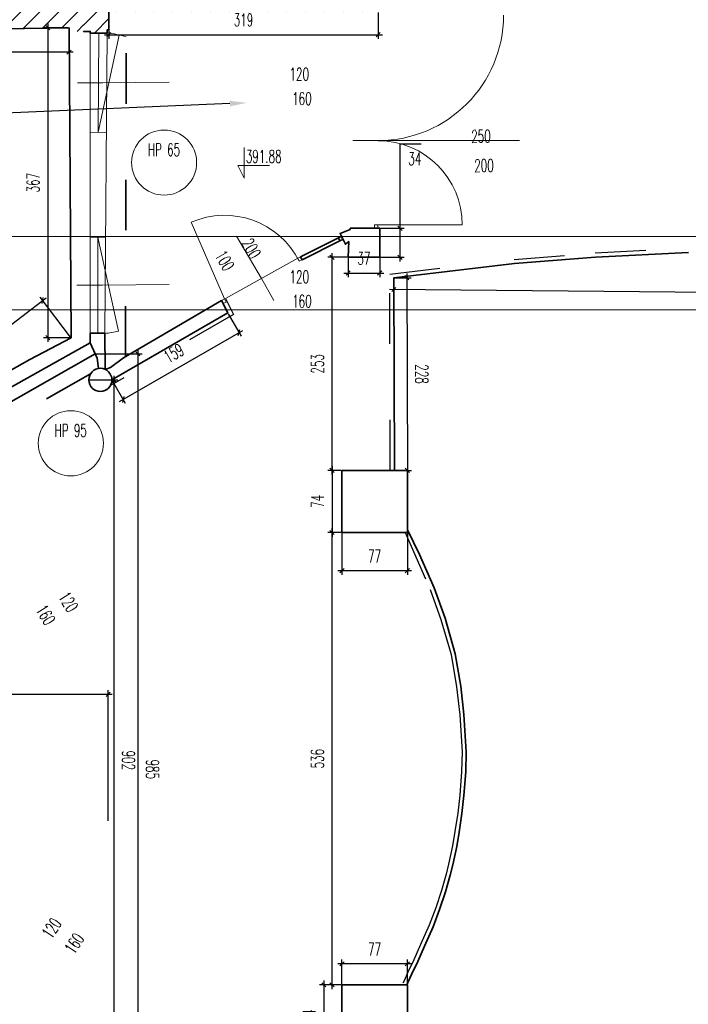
# Model space of a CAD drawing. Header units: millimetres. Extents: x 19887 to 192597, y -14203 to 39042.
# Tile 74 of 256: x 35791 to 36933, y -12996 to -11315. Entities that reach past the tile are written whole.
import ezdxf
from ezdxf import colors
from ezdxf.entities.mleader import LeaderData, LeaderLine
from ezdxf.math import Vec2, Vec3

# ---------------------------------------------------------------- set-up
doc = ezdxf.new("R2010")
doc.units = ezdxf.units.MM
doc.linetypes.add('ACAD_ISO03W100', pattern=[30, 12, -18])
doc.layers.get('Defpoints').update_dxf_attribs({"color": 4})
for name, color, linetype, lineweight in [('Basen_rzut_poziom_1_obrys', 252, 'Continuous', 35), ('Drzwi', 2, 'Continuous', 5), ('koty wysokościowe', 252, 'Continuous', 0), ('Okna', 252, 'Continuous', 5), ('Schody', 252, 'Continuous', 5), ('Tabela', 1, 'Continuous', 0)]:
    doc.layers.add(name, color=color, linetype=linetype, lineweight=lineweight)
for name, color, linetype in [('Sufit podwieszany', 252, 'Continuous'), ('Wymiarowanie', 3, 'Continuous'), ('Wypełnienie', 252, 'Continuous')]:
    doc.layers.add(name, color=color, linetype=linetype)
doc.styles.add('ROMANS', font='romans.shx', dxfattribs={"width": 0.6})
doc.styles.get("Standard").update_dxf_attribs({"font": 'arial.ttf'})
doc.dimstyles.new('000001FB70622F18', dxfattribs={"dimtxt": 20, "dimasz": 5, "dimexe": 5, "dimexo": 1, "dimgap": 20, "dimtad": 1, "dimtoh": 1, "dimdec": 0, "dimtxsty": 'Standard', "dimblk": 'OBLIQUE', "dimcen": 0, "dimdle": 5, "dimclrd": 252, "dimclre": 252, "dimclrt": 252, "dimadec": 0, "dimazin": 0, "dimtfac": 1, "dimtdec": 0, "dimtmove": 0, "dimatfit": 3, "dimldrblk": 'OBLIQUE', "dimfxl": 150, "dimfxlon": 1, "dimlwd": 25, "dimlwe": 25, "dimarcsym": 1})
pattern_1 = [(45, (3252.028, -2175.285), (-11.22532, 11.22532), [])]

# ---------------------------------------------------------------- blocks, each defined once
blk = doc.blocks.new('_Oblique')
at = {"color": 0, "linetype": 'ByBlock', "lineweight": -2}
blk.add_line((-0.5, -0.5), (0.5, 0.5), dxfattribs=at)
blk = doc.blocks.new('*D922')
at = {"layer": 'Defpoints', "color": 0}
for p in [(127.6, -4979.9), (127.5, -4993.8), (1257.7, -4990.1)]:
    blk.add_point(p, dxfattribs=at)
at = {"layer": 'Wymiarowanie', "color": 252, "linetype": 'Continuous', "lineweight": 25}
for p, q in [((127.6, -4980.9), (127.5, -4998.8)), ((1262.6, -5004.1), (122.5, -4993.8)), ((1257.7, -4991.1), (1257.5, -5009.1))]:
    blk.add_line(p, q, dxfattribs=at)
at = {"layer": 'Wymiarowanie', "color": 252, "linetype": 'ByBlock', "lineweight": 25, "xscale": 5, "yscale": 5, "zscale": 5}
for p, rotation in [((127.5, -4993.8), 179.4812444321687), ((1257.6, -5004.1), 359.4812444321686)]:
    blk.add_blockref('_Oblique', p, dxfattribs=dict(at, rotation=rotation))
at = {"layer": 'Wymiarowanie', "color": 252, "insert": (692.7, -4981.5), "char_height": 15, "attachment_point": 5, "rotation": 359.4812, "style": 'ROMANS'}
blk.add_mtext('1130', dxfattribs=at)
blk = doc.blocks.new('*D921')
at = {"layer": 'Defpoints', "color": 0}
for p in [(127.6, -4979.9), (128.1, -5208.2), (143.5, -5208.2)]:
    blk.add_point(p, dxfattribs=at)
at = {"layer": 'Wymiarowanie', "color": 252, "linetype": 'Continuous', "lineweight": 25}
for p, q in [((128.6, -4979.9), (147.9, -4979.8)), ((142.9, -4974.8), (143.5, -5213.2)), ((129.1, -5208.2), (148.5, -5208.2))]:
    blk.add_line(p, q, dxfattribs=at)
at = {"layer": 'Wymiarowanie', "color": 252, "linetype": 'ByBlock', "lineweight": 25, "xscale": 5, "yscale": 5, "zscale": 5}
for p, rotation in [((142.9, -4979.8), 90.12913393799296), ((143.5, -5208.2), 270.1291339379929)]:
    blk.add_blockref('_Oblique', p, dxfattribs=dict(at, rotation=rotation))
at = {"layer": 'Wymiarowanie', "color": 252, "insert": (160.7, -5094), "char_height": 15, "attachment_point": 5, "rotation": 270.1291, "style": 'ROMANS'}
blk.add_mtext('228', dxfattribs=at)
blk = doc.blocks.new('*D918')
at = {"layer": 'Defpoints', "color": 0}
for p in [(66, -5208.2), (54.3, -5281.8), (66, -5281.8)]:
    blk.add_point(p, dxfattribs=at)
at = {"layer": 'Wymiarowanie', "color": 252, "linetype": 'Continuous', "lineweight": 25}
for p, q in [((54.3, -5203.2), (54.3, -5286.8)), ((65, -5208.2), (49.3, -5208.2)), ((65, -5281.8), (49.3, -5281.8))]:
    blk.add_line(p, q, dxfattribs=at)
at = {"layer": 'Wymiarowanie', "color": 252, "linetype": 'ByBlock', "lineweight": 25, "xscale": 5, "yscale": 5, "zscale": 5}
for p, rotation in [((54.3, -5208.2), 90), ((54.3, -5281.8), 270)]:
    blk.add_blockref('_Oblique', p, dxfattribs=dict(at, rotation=rotation))
at = {"layer": 'Wymiarowanie', "color": 252, "insert": (36.8, -5245), "char_height": 15, "attachment_point": 5, "rotation": 90, "style": 'ROMANS'}
blk.add_mtext('74', dxfattribs=at)
blk = doc.blocks.new('*D920')
at = {"layer": 'Defpoints', "color": 0}
for p in [(66, -5281.8), (143.5, -5281.8), (66, -5327.2)]:
    blk.add_point(p, dxfattribs=at)
at = {"layer": 'Wymiarowanie', "color": 252, "linetype": 'Continuous', "lineweight": 25}
for p, q in [((66, -5282.8), (66, -5332.2)), ((143.5, -5282.8), (143.5, -5332.2)), ((148.5, -5327.2), (61, -5327.2))]:
    blk.add_line(p, q, dxfattribs=at)
at = {"layer": 'Wymiarowanie', "color": 252, "linetype": 'ByBlock', "lineweight": 25, "xscale": 5, "yscale": 5, "zscale": 5, "rotation": 180}
blk.add_blockref('_Oblique', (66, -5327.2), dxfattribs=at)
at = {"layer": 'Wymiarowanie', "color": 252, "linetype": 'ByBlock', "lineweight": 25, "xscale": 5, "yscale": 5, "zscale": 5}
blk.add_blockref('_Oblique', (143.5, -5327.2), dxfattribs=at)
at = {"layer": 'Wymiarowanie', "color": 252, "insert": (104.7, -5309.7), "char_height": 15, "attachment_point": 5, "style": 'ROMANS'}
blk.add_mtext('77', dxfattribs=at)
blk = doc.blocks.new('*D925')
at = {"layer": 'Defpoints', "color": 0}
for p in [(66, -5818.1), (44.5, -5891.7), (66, -5891.7)]:
    blk.add_point(p, dxfattribs=at)
at = {"layer": 'Wymiarowanie', "color": 252, "linetype": 'Continuous', "lineweight": 25}
for p, q in [((65, -5818.1), (39.5, -5818.1)), ((44.5, -5813.1), (44.5, -5896.7)), ((65, -5891.7), (39.5, -5891.7))]:
    blk.add_line(p, q, dxfattribs=at)
at = {"layer": 'Wymiarowanie', "color": 252, "linetype": 'ByBlock', "lineweight": 25, "xscale": 5, "yscale": 5, "zscale": 5}
for p, rotation in [((44.5, -5818.1), 90), ((44.5, -5891.7), 270)]:
    blk.add_blockref('_Oblique', p, dxfattribs=dict(at, rotation=rotation))
at = {"layer": 'Wymiarowanie', "color": 252, "insert": (27, -5854.9), "char_height": 15, "attachment_point": 5, "rotation": 90, "style": 'ROMANS'}
blk.add_mtext('74', dxfattribs=at)
blk = doc.blocks.new('*D927')
at = {"layer": 'Defpoints', "color": 0}
for p in [(66, -5793.2), (66, -5818.1), (143.5, -5818.1)]:
    blk.add_point(p, dxfattribs=at)
at = {"layer": 'Wymiarowanie', "color": 252, "linetype": 'Continuous', "lineweight": 25}
for p, q in [((66, -5817.1), (66, -5788.2)), ((143.5, -5817.1), (143.5, -5788.2)), ((148.5, -5793.2), (61, -5793.2))]:
    blk.add_line(p, q, dxfattribs=at)
at = {"layer": 'Wymiarowanie', "color": 252, "linetype": 'ByBlock', "lineweight": 25, "xscale": 5, "yscale": 5, "zscale": 5, "rotation": 180}
blk.add_blockref('_Oblique', (66, -5793.2), dxfattribs=at)
at = {"layer": 'Wymiarowanie', "color": 252, "linetype": 'ByBlock', "lineweight": 25, "xscale": 5, "yscale": 5, "zscale": 5}
blk.add_blockref('_Oblique', (143.5, -5793.2), dxfattribs=at)
at = {"layer": 'Wymiarowanie', "color": 252, "insert": (104.7, -5775.7), "char_height": 15, "attachment_point": 5, "style": 'ROMANS'}
blk.add_mtext('77', dxfattribs=at)
blk = doc.blocks.new('*D934')
at = {"layer": 'Defpoints', "color": 0}
for p in [(-706.6, -4690.1), (-257.6, -4683.4), (-706.6, -4712.4)]:
    blk.add_point(p, dxfattribs=at)
at = {"layer": 'Wymiarowanie', "color": 252, "linetype": 'Continuous', "lineweight": 25}
for p, q in [((-706.6, -4691.1), (-706.6, -4717.4)), ((-257.6, -4684.4), (-257.6, -4717.4)), ((-252.6, -4712.4), (-711.6, -4712.4))]:
    blk.add_line(p, q, dxfattribs=at)
at = {"layer": 'Wymiarowanie', "color": 252, "linetype": 'ByBlock', "lineweight": 25, "xscale": 5, "yscale": 5, "zscale": 5, "rotation": 180}
blk.add_blockref('_Oblique', (-706.6, -4712.4), dxfattribs=at)
at = {"layer": 'Wymiarowanie', "color": 252, "linetype": 'ByBlock', "lineweight": 25, "xscale": 5, "yscale": 5, "zscale": 5}
blk.add_blockref('_Oblique', (-257.6, -4712.4), dxfattribs=at)
at = {"layer": 'Wymiarowanie', "color": 252, "insert": (-482.1, -4694.9), "char_height": 15, "attachment_point": 5, "style": 'ROMANS'}
blk.add_mtext('449', dxfattribs=at)
blk = doc.blocks.new('*D936')
at = {"layer": 'Defpoints', "color": 0}
for p in [(-210.5, -4664.4), (108.9, -4664.4), (108.9, -4691.7)]:
    blk.add_point(p, dxfattribs=at)
at = {"layer": 'Wymiarowanie', "color": 252, "linetype": 'Continuous', "lineweight": 25}
for p, q in [((-210.5, -4665.4), (-210.5, -4696.7)), ((108.9, -4665.4), (108.9, -4696.7)), ((-215.5, -4691.7), (113.9, -4691.7))]:
    blk.add_line(p, q, dxfattribs=at)
at = {"layer": 'Wymiarowanie', "color": 252, "linetype": 'ByBlock', "lineweight": 25, "xscale": 5, "yscale": 5, "zscale": 5, "rotation": 180}
blk.add_blockref('_Oblique', (-210.5, -4691.7), dxfattribs=at)
at = {"layer": 'Wymiarowanie', "color": 252, "linetype": 'ByBlock', "lineweight": 25, "xscale": 5, "yscale": 5, "zscale": 5}
blk.add_blockref('_Oblique', (108.9, -4691.7), dxfattribs=at)
at = {"layer": 'Wymiarowanie', "color": 252, "insert": (-50.8, -4674.2), "char_height": 15, "attachment_point": 5, "style": 'ROMANS'}
blk.add_mtext('319', dxfattribs=at)
blk = doc.blocks.new('*D947')
at = {"layer": 'Defpoints', "color": 0}
for p in [(-257.6, -4683.4), (-282.8, -5050.9), (-255.2, -5050.9)]:
    blk.add_point(p, dxfattribs=at)
at = {"layer": 'Wymiarowanie', "color": 252, "linetype": 'Continuous', "lineweight": 25}
for p, q in [((-282.8, -4678.4), (-282.8, -5055.9)), ((-258.6, -4683.4), (-287.8, -4683.4)), ((-256.2, -5050.9), (-287.8, -5050.9))]:
    blk.add_line(p, q, dxfattribs=at)
at = {"layer": 'Wymiarowanie', "color": 252, "linetype": 'ByBlock', "lineweight": 25, "xscale": 5, "yscale": 5, "zscale": 5}
for p, rotation in [((-282.8, -4683.4), 90.00000000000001), ((-282.8, -5050.9), 270)]:
    blk.add_blockref('_Oblique', p, dxfattribs=dict(at, rotation=rotation))
at = {"layer": 'Wymiarowanie', "color": 252, "insert": (-300.3, -4867.1), "char_height": 15, "attachment_point": 5, "rotation": 90, "style": 'ROMANS'}
blk.add_mtext('367', dxfattribs=at)
blk = doc.blocks.new('*D946')
at = {"layer": 'Defpoints', "color": 0}
for p in [(-288.9, -5006.9), (-255.2, -5050.9), (-639.3, -5345)]:
    blk.add_point(p, dxfattribs=at)
at = {"layer": 'Wymiarowanie', "color": 252, "linetype": 'Continuous', "lineweight": 25}
for p, q in [((-676.9, -5304.1), (-284.9, -5003.8)), ((-255.8, -5050.1), (-292, -5002.9)), ((-639.9, -5344.2), (-676, -5297.1))]:
    blk.add_line(p, q, dxfattribs=at)
at = {"layer": 'Wymiarowanie', "color": 252, "linetype": 'ByBlock', "lineweight": 25, "xscale": 5, "yscale": 5, "zscale": 5}
for p, rotation in [((-288.9, -5006.9), 37.45126171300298), ((-673, -5301.1), 217.451261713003)]:
    blk.add_blockref('_Oblique', p, dxfattribs=dict(at, rotation=rotation))
at = {"layer": 'Wymiarowanie', "color": 252, "insert": (-491.6, -5140.1), "char_height": 15, "attachment_point": 5, "rotation": 37.4513, "style": 'ROMANS'}
blk.add_mtext('484', dxfattribs=at)
blk = doc.blocks.new('*D948')
at = {"layer": 'Defpoints', "color": 0}
for p in [(-226.7, -5070), (-211.3, -6055.1), (-176, -6055.1)]:
    blk.add_point(p, dxfattribs=at)
at = {"layer": 'Wymiarowanie', "color": 252, "linetype": 'Continuous', "lineweight": 25}
for p, q in [((-176, -5065), (-176, -6060.1)), ((-225.7, -5070), (-171, -5070)), ((-210.3, -6055.1), (-171, -6055.1))]:
    blk.add_line(p, q, dxfattribs=at)
at = {"layer": 'Wymiarowanie', "color": 252, "linetype": 'ByBlock', "lineweight": 25, "xscale": 5, "yscale": 5, "zscale": 5}
for p, rotation in [((-176, -5070), 90.00000000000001), ((-176, -6055.1), 270)]:
    blk.add_blockref('_Oblique', p, dxfattribs=dict(at, rotation=rotation))
at = {"layer": 'Wymiarowanie', "color": 252, "insert": (-158.5, -5562.5), "char_height": 15, "attachment_point": 5, "rotation": 270, "style": 'ROMANS'}
blk.add_mtext('985', dxfattribs=at)
blk = doc.blocks.new('*D939')
at = {"layer": 'Defpoints', "color": 0}
for p in [(-211.3, -5473.6), (-682.5, -5499.1), (-211.3, -6055.1)]:
    blk.add_point(p, dxfattribs=at)
at = {"layer": 'Wymiarowanie', "color": 252, "linetype": 'Continuous', "lineweight": 25}
for p, q in [((-687.5, -5473.6), (-206.3, -5473.6)), ((-682.5, -5498.1), (-682.5, -5468.6)), ((-211.3, -5623.6), (-211.3, -5468.6))]:
    blk.add_line(p, q, dxfattribs=at)
at = {"layer": 'Wymiarowanie', "color": 252, "linetype": 'ByBlock', "lineweight": 25, "xscale": 5, "yscale": 5, "zscale": 5, "rotation": 180}
blk.add_blockref('_Oblique', (-682.5, -5473.6), dxfattribs=at)
at = {"layer": 'Wymiarowanie', "color": 252, "linetype": 'ByBlock', "lineweight": 25, "xscale": 5, "yscale": 5, "zscale": 5}
blk.add_blockref('_Oblique', (-211.3, -5473.6), dxfattribs=at)
at = {"layer": 'Wymiarowanie', "color": 252, "insert": (-446.9, -5456.1), "char_height": 15, "attachment_point": 5, "style": 'ROMANS'}
blk.add_mtext('471', dxfattribs=at)
blk = doc.blocks.new('*D950')
at = {"layer": 'Defpoints', "color": 0}
for p in [(-234.3, -5100.9), (-212.3, -6002.6), (-204.7, -6002.6)]:
    blk.add_point(p, dxfattribs=at)
at = {"layer": 'Wymiarowanie', "color": 252, "linetype": 'Continuous', "lineweight": 25}
for p, q in [((-233.3, -5100.9), (-199.7, -5100.9)), ((-204.7, -5095.9), (-204.7, -6007.6)), ((-211.3, -6002.6), (-199.7, -6002.6))]:
    blk.add_line(p, q, dxfattribs=at)
at = {"layer": 'Wymiarowanie', "color": 252, "linetype": 'ByBlock', "lineweight": 25, "xscale": 5, "yscale": 5, "zscale": 5}
for p, rotation in [((-204.7, -5100.9), 90.00000000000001), ((-204.7, -6002.6), 270)]:
    blk.add_blockref('_Oblique', p, dxfattribs=dict(at, rotation=rotation))
at = {"layer": 'Wymiarowanie', "color": 252, "insert": (-187.2, -5551.8), "char_height": 15, "attachment_point": 5, "rotation": 270, "style": 'ROMANS'}
blk.add_mtext('902', dxfattribs=at)
blk = doc.blocks.new('*D952')
at = {"layer": 'Defpoints', "color": 0}
for p in [(54.3, -5281.8), (66, -5281.8), (66, -5818.1)]:
    blk.add_point(p, dxfattribs=at)
at = {"layer": 'Wymiarowanie', "color": 252, "linetype": 'Continuous', "lineweight": 25}
for p, q in [((65, -5281.8), (49.3, -5281.8)), ((54.3, -5823.1), (54.3, -5276.8)), ((65, -5818.1), (49.3, -5818.1))]:
    blk.add_line(p, q, dxfattribs=at)
at = {"layer": 'Wymiarowanie', "color": 252, "linetype": 'ByBlock', "lineweight": 25, "xscale": 5, "yscale": 5, "zscale": 5}
for p, rotation in [((54.3, -5281.8), 90.00000000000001), ((54.3, -5818.1), 270)]:
    blk.add_blockref('_Oblique', p, dxfattribs=dict(at, rotation=rotation))
at = {"layer": 'Wymiarowanie', "color": 252, "insert": (36.8, -5550), "char_height": 15, "attachment_point": 5, "rotation": 90, "style": 'ROMANS'}
blk.add_mtext('536', dxfattribs=at)
blk = doc.blocks.new('*D953')
at = {"layer": 'Defpoints', "color": 0}
for p in [(54.3, -4955.5), (73.4, -4955.5), (66, -5208.2)]:
    blk.add_point(p, dxfattribs=at)
at = {"layer": 'Wymiarowanie', "color": 252, "linetype": 'Continuous', "lineweight": 25}
for p, q in [((72.4, -4955.5), (49.3, -4955.5)), ((54.3, -5213.2), (54.3, -4950.5)), ((65, -5208.2), (49.3, -5208.2))]:
    blk.add_line(p, q, dxfattribs=at)
at = {"layer": 'Wymiarowanie', "color": 252, "linetype": 'ByBlock', "lineweight": 25, "xscale": 5, "yscale": 5, "zscale": 5}
for p, rotation in [((54.3, -4955.5), 90.00000000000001), ((54.3, -5208.2), 270)]:
    blk.add_blockref('_Oblique', p, dxfattribs=dict(at, rotation=rotation))
at = {"layer": 'Wymiarowanie', "color": 252, "insert": (36.8, -5081.9), "char_height": 15, "attachment_point": 5, "rotation": 90, "style": 'ROMANS'}
blk.add_mtext('253', dxfattribs=at)
blk = doc.blocks.new('*D949')
at = {"layer": 'Defpoints', "color": 0}
for p in [(73.4, -4955.5), (110.7, -4955.5), (110.7, -4974.3)]:
    blk.add_point(p, dxfattribs=at)
at = {"layer": 'Wymiarowanie', "color": 252, "linetype": 'Continuous', "lineweight": 25}
for p, q in [((73.4, -4956.5), (73.4, -4979.3)), ((110.7, -4956.5), (110.7, -4979.3)), ((68.4, -4974.3), (115.7, -4974.3))]:
    blk.add_line(p, q, dxfattribs=at)
at = {"layer": 'Wymiarowanie', "color": 252, "linetype": 'ByBlock', "lineweight": 25, "xscale": 5, "yscale": 5, "zscale": 5, "rotation": 180}
blk.add_blockref('_Oblique', (73.4, -4974.3), dxfattribs=at)
at = {"layer": 'Wymiarowanie', "color": 252, "linetype": 'ByBlock', "lineweight": 25, "xscale": 5, "yscale": 5, "zscale": 5}
blk.add_blockref('_Oblique', (110.7, -4974.3), dxfattribs=at)
at = {"layer": 'Wymiarowanie', "color": 252, "insert": (92, -4956.8), "char_height": 15, "attachment_point": 5, "style": 'ROMANS'}
blk.add_mtext('37', dxfattribs=at)
blk = doc.blocks.new('*D951')
at = {"layer": 'Defpoints', "color": 0}
for p in [(110.7, -4921.2), (134.9, -4921.2), (110.7, -4955.5)]:
    blk.add_point(p, dxfattribs=at)
at = {"layer": 'Wymiarowanie', "color": 252, "linetype": 'Continuous', "lineweight": 25}
for p, q in [((134.9, -4921.2), (134.9, -4821.2)), ((134.9, -4821.2), (159.9, -4821.2)), ((111.7, -4921.2), (139.9, -4921.2)), ((134.9, -4960.5), (134.9, -4916.2)), ((111.7, -4955.5), (139.9, -4955.5))]:
    blk.add_line(p, q, dxfattribs=at)
at = {"layer": 'Wymiarowanie', "color": 252, "linetype": 'ByBlock', "lineweight": 25, "xscale": 5, "yscale": 5, "zscale": 5}
for p, rotation in [((134.9, -4921.2), 90), ((134.9, -4955.5), 270)]:
    blk.add_blockref('_Oblique', p, dxfattribs=dict(at, rotation=rotation))
at = {"layer": 'Wymiarowanie', "color": 252, "insert": (152.4, -4838.7), "char_height": 15, "attachment_point": 5, "style": 'ROMANS'}
blk.add_mtext('34', dxfattribs=at)
blk = doc.blocks.new('*D954')
at = {"layer": 'Defpoints', "color": 0}
for p in [(-69.4, -5021.5), (-56, -5044.7), (-206.8, -5100.9)]:
    blk.add_point(p, dxfattribs=at)
at = {"layer": 'Wymiarowanie', "color": 252, "linetype": 'Continuous', "lineweight": 25}
for p, q in [((-68.9, -5022.4), (-53.5, -5049.1)), ((-197.7, -5126.6), (-51.7, -5042.2)), ((-206.3, -5101.8), (-190.9, -5128.4))]:
    blk.add_line(p, q, dxfattribs=at)
at = {"layer": 'Wymiarowanie', "color": 252, "linetype": 'ByBlock', "lineweight": 25, "xscale": 5, "yscale": 5, "zscale": 5}
for p, rotation in [((-56, -5044.7), 30.01630790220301), ((-193.4, -5124.1), 210.016307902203)]:
    blk.add_blockref('_Oblique', p, dxfattribs=dict(at, rotation=rotation))
at = {"layer": 'Wymiarowanie', "color": 252, "insert": (-133.4, -5069.3), "char_height": 15, "attachment_point": 5, "rotation": 30.0163, "style": 'ROMANS'}
blk.add_mtext('159', dxfattribs=at)
blk = doc.blocks.new('G$CF5E15B28')
at = {"layer": 'Wypełnienie'}
h = blk.add_hatch(dxfattribs=at)
h.set_pattern_fill('ANSI31', color=253, scale=5, angle=90)
h.set_pattern_definition(pattern_1)
h.paths.add_polyline_path([(1315.6, -6425.8), (1315.6, -6421.3), (83.7, -6430.3), (-170.6, -6431), (-170.6, -6417.4), (-209.7, -6418), (-209.7, -6396.4), (-210.8, -6396.4), (-210.8, -6392), (-220.5, -6392), (-220.5, -6393.7), (-226.3, -6393.7), (-226.3, -6417), (-554.5, -6419.4), (-565.6, -6419.5), (-574.8, -6475.5), (-569.1, -6475.5), (-563.1, -6462.5), (-558.1, -6475.5), (-553.1, -6488.5), (-548.1, -6475.5), (-543.1, -6475.5), (-219.9, -6473.5), (-219.8, -6505.6), (-214.1, -6505.6), (-208.1, -6492.6), (-203.1, -6505.6), (-198.1, -6518.6), (-193.1, -6505.6), (-185.6, -6505.2), (-185.7, -6473.2), (292.8, -6469.2), (293, -6507.3), (295.7, -6507.3), (298.7, -6500.9), (301.1, -6507.3), (303.6, -6513.6), (306, -6507.3), (309.2, -6507.1), (309.2, -6469.1), (787.3, -6462.7), (787.3, -6507.3), (789.2, -6507.3), (792.1, -6500.9), (794.6, -6507.3), (797, -6513.6), (799.5, -6507.3), (802.6, -6507.1), (802.6, -6461.9), (1315.6, -6459.9)])
h.paths.add_polyline_path([(1592, -6423.6), (1496.3, -6423.6), (1496.3, -6444.3), (1483.9, -6444.3), (1483.9, -6456), (1438.3, -6456), (1438.3, -6451.3), (1392.8, -6451.3), (1392.8, -6445.2), (1383, -6445.2), (1383, -6425.8), (1315.6, -6425.8), (1315.6, -6459.9), (1348.9, -6459.9), (1348.9, -6479.3), (1358.7, -6479.3), (1358.7, -6485.5), (1404.2, -6485.5), (1404.2, -6490.1), (1510.2, -6490.1), (1510.1, -6525.5), (1515.8, -6525.5), (1521.7, -6512.5), (1526.7, -6525.5), (1531.7, -6538.5), (1536.7, -6525.5), (1544.3, -6525.1), (1544.3, -6473), (1561.8, -6473), (1561.8, -6455.9), (1592, -6457)])
h.paths.add_polyline_path([(-724.6, -5974), (-634.7, -5772.6), (-642.5, -5762.3), (-646.6, -5753.4), (-748.5, -5969.9), (-748.5, -6044.9), (-753.7, -6157), (-765.1, -6421.3), (-745.4, -6421.7)])
h.paths.add_polyline_path([(108.9, -4624), (80.7, -4624), (81.6, -4637.3), (-190.7, -4637.9), (-190.7, -4625.2), (-247.7, -4625.2), (-247.7, -4632.7), (-384.6, -4630.4), (-381.8, -4456.7), (-409.3, -4456.7), (-408.3, -4356), (-380.3, -4356.4), (-374.8, -3966), (-403.4, -3966), (-402, -3864.7), (-374.3, -3865.4), (-368, -3433.4), (-397.8, -3433.7), (-397.3, -3383.2), (-413.3, -3383), (-413.9, -3449.9), (-384.3, -3449.6), (-390, -3849), (-417.7, -3848.3), (-419.6, -3982), (-391, -3982), (-396.1, -4340.2), (-424.1, -4339.8), (-425.4, -4472.6), (-398, -4472.7), (-400.2, -4658.2), (-400.4, -4668.2), (-400.4, -4674.2), (-240.5, -4673.1), (-240.5, -4687.8), (-232.4, -4687.8), (-232.4, -4689.7), (-212.4, -4689.7), (-212.4, -4685.8), (-210.5, -4685.8), (-210.5, -4664.4), (108.9, -4664.4)])
h = blk.add_hatch(dxfattribs=at)
h.set_pattern_fill('ANSI31', color=253, scale=5, angle=90)
h.set_pattern_definition(pattern_1)
h.paths.add_polyline_path([(-257.6, -4683.4), (-257.6, -4687.9), (-240.4, -4687.8), (-240.5, -4673.1), (-689.1, -4676.2), (-696.3, -4652.1), (-715.9, -4657.7), (-706.6, -4690.1)])
at = {"layer": 'Basen_rzut_poziom_1_obrys', "color": 253}
for p, q in [((-351.7, -5123.7, 0), (-232.5, -5057.1, 0)), ((-344.4, -5137, 0), (-226.7, -5070, 0))]:
    blk.add_line(p, q, dxfattribs=at)
at = {"layer": 'Basen_rzut_poziom_1_obrys', "color": 253, "elevation": 0}
for points in [[(-212.4, -4689.7), (-212.4, -4685.8), (-210.5, -4685.8), (-210.5, -4664.4)], [(-706.6, -4690.1), (-257.6, -4683.4)], [(-257.6, -4683.4), (-255.2, -5050.9), (-304, -5076.8), (-369.1, -5113.1), (-438.2, -5157.6), (-468.7, -5177.9), (-543.9, -5241.1), (-574.5, -5269), (-639.3, -5345)], [(-212.4, -4689.7), (-232.4, -4689.7), (-232.4, -4687.8), (-240.5, -4687.8), (-240.5, -4687.8)], [(-222.4, -4689.7), (-212.4, -4689.7)], [(75.8, -4922.5), (63.7, -4927.5), (70, -4940.2), (74, -4936.9), (73.4, -4955.5), (75.8, -4955.5)], [(75.8, -4922.5), (75.8, -4921.2), (110.7, -4921.2), (110.7, -4955.5), (75.8, -4955.5)], [(17, -4954.9), (61.7, -4932.5)], [(18.8, -4958.5), (63.5, -4936.1)], [(17, -4954.9), (18.8, -4958.5)], [(128.1, -5208.2), (127.6, -4979.9), (270.7, -4963.1), (366.6, -4955.3), (476.9, -4949.8)], [(-76.7, -5006.8), (-69.4, -5021.5), (-206.8, -5100.9)], [(-76.7, -5006.8), (-193, -5074.9)], [(-76.7, -5006.8), (-75, -5010.4)], [(-193, -5074.9), (-208.4, -5086.4), (-214.9, -5088.4), (-215.3, -5045.7), (-223.9, -5045.7), (-232.5, -5045.7), (-232.5, -5057.1), (-232.5, -5057.1)], [(-232.5, -5057.1), (-224.3, -5075.3), (-222.5, -5087.3)], [(143.5, -5278.6), (158, -5308)], [(158, -5308), (175.3, -5347.4), (188.2, -5383.5), (200.4, -5425.5), (206.9, -5463.9), (210.6, -5497.5), (213.4, -5541.8), (212.9, -5565.5), (210.6, -5593.6), (208.2, -5615.1), (204.8, -5637.2), (202.1, -5654.2), (197.3, -5676), (194.4, -5687.9), (188.7, -5707.8), (181.8, -5728.6), (174, -5749.4), (163.9, -5772.2), (155.8, -5790.6), (148.7, -5805.1), (144.1, -5815.3), (142.8, -5818.1)]]:
    blk.add_lwpolyline(points, dxfattribs=at)
at = {"layer": 'Basen_rzut_poziom_1_obrys', "color": 253, "linetype": 'ACAD_ISO03W100', "ltscale": 5, "elevation": 0}
for points in [[(-190.8, -5073.6), (-189.7, -4664.4)], [(-232.3, -5093.8), (-330.9, -5149.5)]]:
    blk.add_lwpolyline(points, dxfattribs=at)
at = {"layer": 'Basen_rzut_poziom_1_obrys', "color": 253, "elevation": 0}
for points in [[(65.3, -4930.7), (67.1, -4934.3), (63.5, -4936.1), (61.7, -4932.5)], [(66, -5208.2), (143.5, -5208.2), (143.5, -5281.8), (66, -5281.8)], [(66, -5818.1), (143.5, -5818.1), (143.5, -5891.7), (66, -5891.7)]]:
    blk.add_lwpolyline(points, close=True, dxfattribs=at)
at = {"layer": 'Basen_rzut_poziom_1_obrys', "color": 253}
blk.add_circle((-220.5, -5100.9, 0), 13.7, dxfattribs=at)
at = {"layer": 'Drzwi', "color": 253, "elevation": 0}
for points in [[(108.7, -4817.2), (78.7, -4817.2)], [(78.7, -4817.2), (276.5, -4817.2)], [(108.7, -4817.2), (158.7, -4817.2)], [(-73.1, -5005), (-112.9, -4914.1)], [(108.7, -4917.2), (208.7, -4917.2)], [(-29.4, -4980.6), (-59, -4930.7)], [(-72.3, -5004.6), (13.5, -4956.7)], [(-29.4, -4980.6), (-14.8, -5006.8)]]:
    blk.add_lwpolyline(points, dxfattribs=at)
for points in [[(108.7, -4921.2), (104.7, -4921.2), (104.7, -4917.2), (108.7, -4917.2)], [(17, -4954.9), (18.8, -4958.5), (15.2, -4960.3), (13.5, -4956.7)], [(-73.1, -5005), (-71.4, -5008.6), (-75, -5010.4), (-76.7, -5006.8)]]:
    blk.add_lwpolyline(points, close=True, dxfattribs=at)
at = {"layer": 'Drzwi', "color": 253}
for centre, radius, start, end in [((108.9, -4668.4, 0), 148.8, 270.0776, 359.9224), ((108.9, -4917.2, 0), 99.8, 0, 89.8843), ((-73.1, -5005, 0), 99.2, 26.8522, 113.6255)]:
    blk.add_arc(centre, radius, start, end, dxfattribs=at)
at = {"layer": 'koty wysokościowe', "color": 253, "elevation": 0}
for points in [[(-49.9, -4825.5), (-49.9, -4861.7)], [(-57.4, -4846.7), (-49.9, -4846.7)], [(-49.9, -4861.7), (-57.4, -4846.7)], [(-49.9, -4846.7), (-19.9, -4846.7)]]:
    blk.add_lwpolyline(points, dxfattribs=at)
at = {"layer": 'Okna', "color": 253, "elevation": 0}
for points in [[(-232.4, -4689.7), (-232.4, -5045.7)], [(-222.4, -4689.7), (-222.9, -4807.4)], [(-222.9, -4807.4), (-198, -4692.4)], [(-215.3, -5045.7), (-212.4, -4689.7)], [(-217.6, -4748.6), (-247.6, -4748.6)], [(-218.4, -4748.6), (-138.9, -4747.9)], [(-217.6, -4748.6), (-138.9, -4747.9)], [(-232.4, -4807.4), (-213.4, -4807.5)], [(-232.4, -4931.7), (-214.4, -4931.9)], [(-223.4, -4931.8), (-223.4, -5045.7)], [(-198.9, -5043.1), (-223.4, -4931.8)], [(-218.4, -4988.8), (-248.4, -4988.8)], [(-218.4, -4988.8), (-138.9, -4988)]]:
    blk.add_lwpolyline(points, dxfattribs=at)
at = {"layer": 'Okna', "color": 253}
for centre in [(-144.9, -4843.3, 0), (-255.5, -5176.1, 0)]:
    blk.add_circle(centre, 38.6, dxfattribs=at)
for centre, radius, start, end in [((-220.6, -4785, 0), 95.7, 71.2354, 85.1221), ((-221.9, -4953.3, 0), 92.7, 274.0998, 284.3294)]:
    blk.add_arc(centre, radius, start, end, dxfattribs=at)
at = {"layer": 'Sufit podwieszany', "color": 253, "linetype": 'ACAD_ISO03W100', "ltscale": 5, "elevation": 0}
for points in [[(123.1, -5208.2), (122.6, -4975.4), (270.2, -4958.1), (366.3, -4950.3), (476.7, -4944.8)], [(-72.3, -5004.6), (-62.8, -5023.5), (-208.6, -5107.7)], [(141.1, -5281.8), (170.6, -5349.3), (183.4, -5385), (195.5, -5426.6), (201.9, -5464.6), (205.7, -5497.9), (208.4, -5541.9), (207.9, -5565.2), (205.6, -5593.1), (203.2, -5614.5), (199.8, -5636.4), (197.2, -5653.2), (192.4, -5674.9), (189.5, -5686.7), (183.9, -5706.4), (177.1, -5726.9), (169.3, -5747.5), (159.3, -5770.2), (151.2, -5788.5), (144.2, -5802.9), (139.6, -5813.2), (138.2, -5816)]]:
    blk.add_lwpolyline(points, dxfattribs=at)
at = {"layer": 'Drzwi', "color": 253, "char_height": 15, "width": 190.296, "attachment_point": 7, "style": 'ROMANS'}
for s, insert, rotation in [('250', (219.3, -4819.7, 0), 0.6985), ('200', (222.9, -4854.5, 0), 0.6985), ('200', (-53.7, -4938.7, 0), 299.7996), ('100', (-85.3, -4953.3, 0), 299.7996)]:
    blk.add_mtext(s, dxfattribs=dict(at, insert=insert, rotation=rotation))
at = {"layer": 'koty wysokościowe', "color": 253, "insert": (-48, -4828.4, 0), "char_height": 15, "width": 21553.284, "attachment_point": 1, "style": 'ROMANS'}
blk.add_mtext('391.88', dxfattribs=at)
at = {"layer": 'Okna', "color": 253, "char_height": 15, "width": 190.296, "attachment_point": 3, "style": 'ROMANS'}
for s, insert, rotation in [('120', (27, -4731, 0), 359.6145), ('160', (30.1, -4760.1, 0), 359.6145), ('120', (27, -4971.2, 0), 359.6145), ('160', (30.1, -5000.3, 0), 359.6145), ('120', (-246, -5370.1, 0), 301.0137), ('160', (-273, -5385.5, 0), 301.0137), ('120', (-278.2, -5737.2, 0), 56.6255), ('160', (-251.3, -5755.2, 0), 56.6255)]:
    blk.add_mtext(s, dxfattribs=dict(at, insert=insert, rotation=rotation))
at = {"layer": 'Okna', "color": 253, "char_height": 15, "width": 157.291, "attachment_point": 1, "style": 'ROMANS'}
for s, insert in [('HP 65', (-164.1, -4820.5, 0)), ('HP 95', (-274.7, -5153.3, 0))]:
    blk.add_mtext(s, dxfattribs=dict(at, insert=insert))
at = {"layer": 'Wymiarowanie', "color": 253}
for base, p1, p2, angle, override, picture, middle in [((108.9, -4691.7, 0), (-210.5, -4664.4, 0), (108.9, -4664.4, 0), 0, {"dimtxt": 15, "dimgap": 10, "dimtxsty": 'ROMANS'}, '*D936', (-50.8, -4674.2, 0)), ((-282.8101, -5050.8573, 0), (-257.6356, -4683.3908, 0), (-255.2352, -5050.8573, 0), 90, {"dimtxt": 15, "dimgap": 10, "dimtxsty": 'ROMANS'}, '*D947', (-300.3101, -4867.124, 0)), ((-706.6, -4712.4, 0), (-257.6, -4683.4, 0), (-706.6, -4690.1, 0), 0, {"dimtxt": 15, "dimgap": 10, "dimtxsty": 'ROMANS'}, '*D934', (-482.1, -4694.9, 0)), ((110.7, -4974.3, 0), (73.4, -4955.5, 0), (110.7, -4955.5, 0), 0, {"dimtxt": 15, "dimgap": 10, "dimtxsty": 'ROMANS'}, '*D949', (92, -4956.8, 0)), ((54.3, -4955.5, 0), (66, -5208.2, 0), (73.4, -4955.5, 0), 90, {"dimtxt": 15, "dimgap": 10, "dimtxsty": 'ROMANS'}, '*D953', (36.8, -5081.9, 0)), ((-176, -6055.1, 0), (-226.7, -5070, 0), (-211.3, -6055.1, 0), 90, {"dimtxt": 15, "dimgap": 10, "dimtad": 2, "dimtxsty": 'ROMANS'}, '*D948', (-158.5, -5562.5, 0)), ((-204.7, -6002.6, 0), (-234.3, -5100.9, 0), (-212.3, -6002.6, 0), 90, {"dimtxt": 15, "dimgap": 10, "dimtad": 2, "dimtxsty": 'ROMANS'}, '*D950', (-187.2, -5551.8, 0)), ((54.3, -5281.8, 0), (66, -5818.1, 0), (66, -5281.8, 0), 90, {"dimtxt": 15, "dimgap": 10, "dimtxsty": 'ROMANS'}, '*D952', (36.8, -5550, 0)), ((-211.3, -5473.6, 0), (-682.5, -5499.1, 0), (-211.3, -6055.1, 0), 0, {"dimtxt": 15, "dimgap": 10, "dimtxsty": 'ROMANS'}, '*D939', (-446.9, -5456.1, 0))]:
    dim = blk.add_linear_dim(base=base, p1=p1, p2=p2, angle=angle, dimstyle='000001FB70622F18', override=override, dxfattribs=at)
    dim.commit()
    dim.dimension.update_dxf_attribs({"geometry": picture, "text_midpoint": middle})
dim = blk.add_linear_dim(base=(134.9, -4921.2, 0), p1=(110.7, -4955.5, 0), p2=(110.7, -4921.2, 0), angle=90, dimstyle='000001FB70622F18', override={"dimtxt": 15, "dimgap": 10, "dimtad": 2, "dimtxsty": 'ROMANS'}, dxfattribs=at)
dim.commit()
dim.dimension.update_dxf_attribs({"geometry": '*D951', "text_midpoint": (152.4, -4821.2, 0), "dimtype": 160})
for p1, p2, distance, picture, middle in [((1257.7, -4990.1, 0), (127.6, -4979.9, 0), 14, '*D922', (692.7, -4981.5, 0)), ((127.6, -4979.9, 0), (128.1, -5208.2, 0), 15.3, '*D921', (160.7, -5094, 0)), ((-639.3, -5345, 0), (-255.2, -5050.9, 0), 55.4, '*D946', (-491.6, -5140.1, 0)), ((-206.8, -5100.9, 0), (-69.4, -5021.5, 0), -26.8, '*D954', (-133.4, -5069.3, 0)), ((66, -5208.2, 0), (66, -5281.8, 0), -11.7, '*D918', (36.8, -5245, 0)), ((143.4525, -5281.7643, 0), (65.99, -5281.7643, 0), 45.46, '*D920', (104.7212, -5309.7242, 0)), ((143.4525, -5818.1431, 0), (65.99, -5818.1431, 0), -24.9267, '*D927', (104.7212, -5775.7164, 0)), ((66, -5818.1, 0), (66, -5891.7, 0), -21.5, '*D925', (27, -5854.9, 0))]:
    dim = blk.add_aligned_dim(p1=p1, p2=p2, distance=distance, dimstyle='000001FB70622F18', override={"dimtxt": 15, "dimgap": 10, "dimtxsty": 'ROMANS'}, dxfattribs=at)
    dim.commit()
    dim.dimension.update_dxf_attribs({"geometry": picture, "text_midpoint": middle})
at = {"layer": 'Schody', "color": 253}
ml = blk.add_multileader_mtext('Standard', dxfattribs=at)
ml.set_content('', color=253)
ml.set_leader_properties()
ml.build(insert=Vec2(0, 0))
ml.multileader.update_dxf_attribs({"text_top_attachment_type": 0, "text_bottom_attachment_type": 0, "dogleg_length": 0.8, "arrow_head_size": 20})
ctx = ml.context
ctx.base_point, ctx.char_height, ctx.arrow_head_size, ctx.landing_gap_size, ctx.plane_origin, ctx.plane_x_axis, ctx.plane_y_axis = Vec3(-410.6, -4787.9, 0), 0.4, 20, 0.2, Vec3(387.7, -5046.8, 0), Vec3(1, 0, 0), Vec3(0, 1, 0)
ctx.text_align_type, ctx.attachment_type = 2, 2
notes = []
notes.append((ctx, [(0, (1, 1, 0), (-409.4, -4787.9, 0), (-1, 0, 0), 0.8, [(0, [(-47, -4772.5, 0)], 256, [])])]))
ctx.mtext.insert, ctx.mtext.text_direction, ctx.mtext.alignment, ctx.mtext.flow_direction = Vec3(-410.4, -4787.9, 0), Vec3(1, 0, 0), 3, 5
for ctx, leaders in notes:
    for number, flags, end, landing, length, lines in leaders:
        leader = LeaderData()
        leader.index, (leader.has_last_leader_line, leader.has_dogleg_vector, leader.attachment_direction) = number, flags
        leader.last_leader_point, leader.dogleg_vector, leader.dogleg_length = Vec3(end), Vec3(landing), length
        for number, points, colour, breaks in lines:
            line = LeaderLine()
            line.index, line.vertices, line.color, line.breaks = number, Vec3.list(points), colors.encode_raw_color(colour), breaks
            leader.lines.append(line)
        ctx.leaders.append(leader)

msp = doc.modelspace()

# ---------------------------------------------------------------- linework, layer by layer
at = {"layer": 'Tabela'}
for points in [[(33941.5, -11810.4), (44441.5, -11810.4), (44441.5, -4385.4), (33941.5, -4385.4)], [(34441.5, -11685.4), (44316.5, -11685.4), (44316.5, -4510.4), (34441.5, -4510.4)]]:
    msp.add_lwpolyline(points, close=True, dxfattribs=at)

# ---------------------------------------------------------------- block references
at = {"xscale": 1.44, "yscale": 1.44, "zscale": 1.44}
msp.add_blockref('G$CF5E15B28', (36246.3, -4584.8, 0), dxfattribs=at)

doc.saveas('drawing.dxf')
